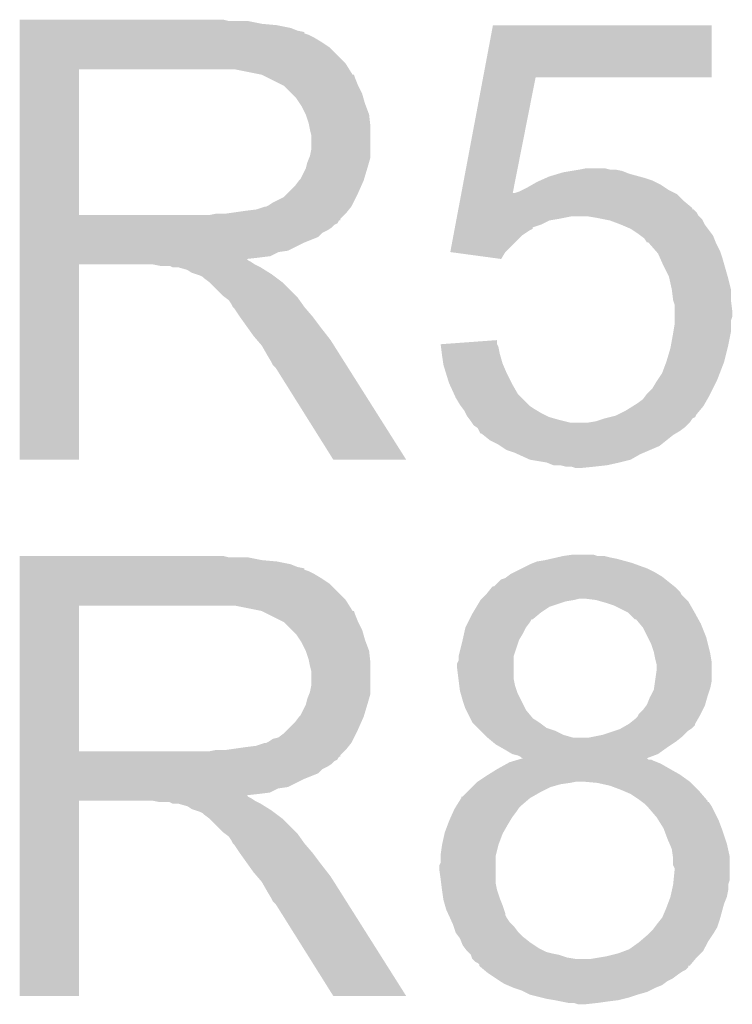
# Model space of a CAD drawing. Extents: x -0.05 to 0.95, y -0.15 to 0.98.
# Tile 16 of 30: x 0.399 to 0.4508, y 0.5534 to 0.625. Entities that reach past the tile are written whole.
import ezdxf

# ---------------------------------------------------------------- set-up
doc = ezdxf.new("R2010")
doc.units = 0
doc.layers.add('GESTURE_CLICK_V102_GTO', color=14, linetype='CONTINUOUS')

msp = doc.modelspace()

# ---------------------------------------------------------------- linework, layer by layer
at = {"layer": 'GESTURE_CLICK_V102_GTO'}
for points in [[(0.399001, 0.6249), (0.399001, 0.625), (0.4142, 0.6249), (0.4138, 0.625)], [(0.399001, 0.6247), (0.399001, 0.6249), (0.4166, 0.6247), (0.4156, 0.6249)], [(0.399001, 0.6246), (0.399001, 0.6247), (0.4177, 0.6246), (0.4166, 0.6247)], [(0.399001, 0.6244), (0.399001, 0.6246), (0.4187, 0.6244), (0.4177, 0.6246)], [(0.399001, 0.6242), (0.399001, 0.6244), (0.4192, 0.6242), (0.4187, 0.6244)], [(0.432686, 0.6208), (0.433401, 0.624599), (0.449299, 0.6208), (0.4493, 0.624599)], [(0.433401, 0.624599), (0.433401, 0.6246), (0.4493, 0.624599), (0.433401, 0.6246)], [(0.399001, 0.624099), (0.399001, 0.6242), (0.4197, 0.624099), (0.4192, 0.6242)], [(0.399001, 0.624), (0.399001, 0.624099), (0.419701, 0.624), (0.4197, 0.624099)], [(0.399001, 0.6239), (0.399001, 0.624), (0.42, 0.6239), (0.419701, 0.624)], [(0.399001, 0.6237), (0.399001, 0.6239), (0.4204, 0.6237), (0.42, 0.6239)], [(0.399001, 0.6234), (0.399001, 0.6237), (0.4209, 0.6234), (0.4204, 0.6237)], [(0.399001, 0.623), (0.399001, 0.6234), (0.4215, 0.623), (0.4209, 0.6234)], [(0.399001, 0.6218), (0.399001, 0.623), (0.4227, 0.6218), (0.4215, 0.623)], [(0.399001, 0.6214), (0.399001, 0.6218), (0.42295, 0.6214), (0.4227, 0.6218)], [(0.399, 0.610801), (0.399001, 0.621399), (0.4033, 0.610801), (0.4033, 0.621399)], [(0.399001, 0.621399), (0.399001, 0.6214), (0.4033, 0.621399), (0.4133, 0.6214)], [(0.4166, 0.621), (0.4146, 0.6214), (0.4232, 0.621), (0.42295, 0.6214)], [(0.416601, 0.620999), (0.4166, 0.621), (0.4233, 0.620999), (0.423213, 0.621)], [(0.4166, 0.621), (0.4166, 0.621), (0.423213, 0.621), (0.4232, 0.621)], [(0.4172, 0.6207), (0.416601, 0.620999), (0.4234, 0.6207), (0.4233, 0.620999)], [(0.431108, 0.6124), (0.432686, 0.620799), (0.434841, 0.6124), (0.4365, 0.620799)], [(0.432686, 0.620799), (0.432686, 0.6208), (0.4365, 0.620799), (0.449299, 0.6208)], [(0.4182, 0.6202), (0.4172, 0.6207), (0.4236, 0.6202), (0.4234, 0.6207)], [(0.4188, 0.6196), (0.4182, 0.6202), (0.4239, 0.6196), (0.4236, 0.6202)], [(0.4191, 0.6193), (0.4188, 0.6196), (0.423986, 0.6193), (0.4239, 0.6196)], [(0.419367, 0.6189), (0.4191, 0.6193), (0.4241, 0.6189), (0.423986, 0.6193)], [(0.4195, 0.6187), (0.419367, 0.6189), (0.424175, 0.6187), (0.4241, 0.6189)], [(0.4198, 0.6181), (0.4195, 0.6187), (0.4244, 0.6181), (0.424175, 0.6187)], [(0.42, 0.6175), (0.4198, 0.6181), (0.424467, 0.6175), (0.4244, 0.6181)], [(0.42006, 0.6172), (0.42, 0.6175), (0.4245, 0.6172), (0.424467, 0.6175)], [(0.4201, 0.617), (0.42006, 0.6172), (0.4245, 0.617), (0.4245, 0.6172)], [(0.4202, 0.6166), (0.4201, 0.617), (0.4245, 0.6166), (0.4245, 0.617)], [(0.4202, 0.6156), (0.4202, 0.6166), (0.4245, 0.6156), (0.4245, 0.6166)], [(0.42006, 0.615), (0.4201, 0.6151), (0.4245, 0.615), (0.4245, 0.6151)], [(0.4201, 0.6151), (0.4202, 0.6156), (0.4245, 0.6151), (0.4245, 0.6156)], [(0.419825, 0.6143), (0.4199, 0.6146), (0.4243, 0.6143), (0.424386, 0.6146)], [(0.4199, 0.6146), (0.42006, 0.615), (0.424386, 0.6146), (0.4245, 0.615)], [(0.4194, 0.6134), (0.4198, 0.6142), (0.42403, 0.6134), (0.42427, 0.6142)], [(0.4198, 0.6142), (0.419825, 0.6143), (0.42427, 0.6142), (0.4243, 0.6143)], [(0.4375, 0.6136), (0.438166, 0.6138), (0.444033, 0.6136), (0.4433, 0.6138)], [(0.438166, 0.6138), (0.4385, 0.6139), (0.4433, 0.6138), (0.44305, 0.6139)], [(0.4385, 0.6139), (0.439099, 0.614), (0.44305, 0.6139), (0.4428, 0.614)], [(0.439099, 0.614), (0.4397, 0.6141), (0.4428, 0.614), (0.4423, 0.6141)], [(0.4397, 0.6141), (0.4402, 0.6142), (0.4419, 0.6141), (0.4415, 0.6142)], [(0.4185, 0.6124), (0.419, 0.6129), (0.4236, 0.6124), (0.423822, 0.6129)], [(0.419, 0.6129), (0.4193, 0.6133), (0.423822, 0.6129), (0.424, 0.6133)], [(0.4193, 0.6133), (0.4194, 0.6134), (0.424, 0.6133), (0.42403, 0.6134)], [(0.4359, 0.6128), (0.43625, 0.613), (0.4459, 0.6128), (0.4456, 0.613)], [(0.43625, 0.613), (0.4366, 0.6132), (0.4456, 0.613), (0.4452, 0.6132)], [(0.4366, 0.6132), (0.436825, 0.6133), (0.4452, 0.6132), (0.445, 0.6133)], [(0.436825, 0.6133), (0.437275, 0.6135), (0.445, 0.6133), (0.4444, 0.6135)], [(0.437275, 0.6135), (0.4375, 0.6136), (0.4444, 0.6135), (0.444033, 0.6136)], [(0.4182, 0.6121), (0.4185, 0.6124), (0.42345, 0.6121), (0.4236, 0.6124)], [(0.430995, 0.6118), (0.431071, 0.612202), (0.4473, 0.6118), (0.446898, 0.612202)], [(0.431071, 0.612202), (0.431108, 0.6124), (0.434802, 0.612202), (0.435, 0.6124)], [(0.434802, 0.612202), (0.434821, 0.6123), (0.446898, 0.612202), (0.4468, 0.6123)], [(0.434821, 0.6123), (0.434841, 0.6124), (0.4468, 0.6123), (0.4466, 0.6124)], [(0.435, 0.6124), (0.4353, 0.6125), (0.4466, 0.6124), (0.4464, 0.6125)], [(0.4353, 0.6125), (0.4355, 0.6126), (0.4464, 0.6125), (0.4462, 0.6126)], [(0.4355, 0.6126), (0.4359, 0.6128), (0.4462, 0.6126), (0.4459, 0.6128)], [(0.4169, 0.6114), (0.4171, 0.6115), (0.4231, 0.6114), (0.42315, 0.6115)], [(0.4171, 0.6115), (0.4174, 0.6117), (0.42315, 0.6115), (0.42325, 0.6117)], [(0.4174, 0.6117), (0.4182, 0.6121), (0.42325, 0.6117), (0.42345, 0.6121)], [(0.430901, 0.6113), (0.430995, 0.6118), (0.4479, 0.6113), (0.4473, 0.6118)], [(0.399, 0.6108), (0.399, 0.610801), (0.4128, 0.6108), (0.4033, 0.610801)], [(0.399, 0.6105), (0.399, 0.6108), (0.4223, 0.6105), (0.4226, 0.6108)], [(0.4128, 0.6108), (0.4133, 0.6109), (0.4226, 0.6108), (0.4227, 0.6109)], [(0.414, 0.6109), (0.4154, 0.6111), (0.4227, 0.6109), (0.42286, 0.6111)], [(0.4154, 0.6111), (0.4162, 0.6112), (0.42286, 0.6111), (0.42294, 0.6112)], [(0.4162, 0.6112), (0.4168, 0.6114), (0.42294, 0.6112), (0.4231, 0.6114)], [(0.430789, 0.6107), (0.430807, 0.6108), (0.4484, 0.6107), (0.4483, 0.6108)], [(0.430807, 0.6108), (0.430845, 0.611), (0.4483, 0.6108), (0.4482, 0.611)], [(0.430845, 0.611), (0.430882, 0.6112), (0.4482, 0.611), (0.448, 0.6112)], [(0.430882, 0.6112), (0.430883, 0.6112), (0.448, 0.6112), (0.447901, 0.6112)], [(0.430883, 0.6112), (0.430901, 0.6113), (0.447901, 0.6112), (0.4479, 0.6113)], [(0.399, 0.6104), (0.399, 0.6105), (0.422299, 0.6104), (0.4223, 0.6105)], [(0.399, 0.610399), (0.399, 0.6104), (0.4222, 0.610399), (0.422299, 0.6104)], [(0.399, 0.6102), (0.399, 0.610399), (0.4221, 0.6102), (0.4222, 0.610399)], [(0.399, 0.6101), (0.399, 0.6102), (0.4219, 0.6101), (0.4221, 0.6102)], [(0.399, 0.6099), (0.399, 0.6101), (0.4217, 0.6099), (0.4219, 0.6101)], [(0.430638, 0.609899), (0.430676, 0.6101), (0.4363, 0.609899), (0.4369, 0.6101)], [(0.430676, 0.6101), (0.430732, 0.6104), (0.4369, 0.6101), (0.4375, 0.6104)], [(0.430732, 0.6104), (0.430751, 0.6105), (0.4375, 0.6104), (0.4381, 0.6105)], [(0.430751, 0.6105), (0.430789, 0.6107), (0.4381, 0.6105), (0.4391, 0.6107)], [(0.4409, 0.6106), (0.4403, 0.6107), (0.4485, 0.6106), (0.4484, 0.6107)], [(0.441401, 0.6105), (0.4409, 0.6106), (0.4486, 0.6105), (0.4485, 0.6106)], [(0.4419, 0.6104), (0.441401, 0.6105), (0.44865, 0.6104), (0.4486, 0.6105)], [(0.4427, 0.6101), (0.4419, 0.6104), (0.4488, 0.6101), (0.44865, 0.6104)], [(0.4434, 0.6098), (0.4427, 0.6101), (0.449025, 0.6098), (0.4488, 0.6101)], [(0.399, 0.6097), (0.399, 0.6099), (0.4214, 0.6097), (0.4217, 0.6099)], [(0.399, 0.6095), (0.399, 0.6097), (0.421, 0.6095), (0.4214, 0.6097)], [(0.399, 0.6092), (0.399, 0.6095), (0.4207, 0.6092), (0.421, 0.6095)], [(0.430525, 0.6093), (0.430601, 0.6097), (0.4355, 0.6093), (0.4361, 0.6097)], [(0.430601, 0.6097), (0.430619, 0.6098), (0.4361, 0.6097), (0.436299, 0.6098)], [(0.430619, 0.6098), (0.430638, 0.609899), (0.436299, 0.6098), (0.4363, 0.609899)], [(0.444, 0.6094), (0.4434, 0.6098), (0.449325, 0.6094), (0.449025, 0.6098)], [(0.444133, 0.6093), (0.444, 0.6094), (0.4494, 0.6093), (0.449325, 0.6094)], [(0.399, 0.6088), (0.399, 0.6092), (0.4197, 0.6088), (0.4207, 0.6092)], [(0.399, 0.6082), (0.399, 0.6088), (0.4185, 0.6082), (0.4197, 0.6088)], [(0.4303, 0.608101), (0.430525, 0.6093), (0.434301, 0.608101), (0.4355, 0.6093)], [(0.4444, 0.6091), (0.444133, 0.6093), (0.44948, 0.6091), (0.4494, 0.6093)], [(0.4446, 0.6088), (0.4444, 0.6091), (0.4496, 0.6088), (0.44948, 0.6091)], [(0.445225, 0.6082), (0.4447, 0.6088), (0.4499, 0.6082), (0.4496, 0.6088)], [(0.399, 0.6081), (0.399, 0.6082), (0.4178, 0.6081), (0.4185, 0.6082)], [(0.399, 0.6078), (0.399, 0.6081), (0.4172, 0.6078), (0.4178, 0.6081)], [(0.430307, 0.6081), (0.4303, 0.608101), (0.4343, 0.6081), (0.434301, 0.608101)], [(0.433999, 0.6076), (0.430307, 0.6081), (0.433999, 0.6076), (0.4343, 0.6081)], [(0.4454, 0.608), (0.445225, 0.6082), (0.449967, 0.608), (0.4499, 0.6082)], [(0.445578, 0.6076), (0.4454, 0.608), (0.4501, 0.6076), (0.449967, 0.608)], [(0.399, 0.6077), (0.399, 0.6078), (0.4164, 0.6077), (0.4172, 0.6078)], [(0.399, 0.607599), (0.399, 0.6077), (0.415501, 0.607599), (0.4164, 0.6077)], [(0.399, 0.6075), (0.399, 0.607599), (0.4156, 0.6075), (0.415501, 0.607599)], [(0.399, 0.6074), (0.399, 0.6075), (0.4158, 0.6074), (0.4156, 0.6075)], [(0.399, 0.6072), (0.399, 0.6074), (0.4161, 0.6072), (0.4158, 0.6074)], [(0.399, 0.607199), (0.399, 0.6072), (0.4033, 0.607199), (0.4087, 0.6072)], [(0.399, 0.593001), (0.399, 0.607199), (0.403299, 0.593001), (0.4033, 0.607199)], [(0.4092, 0.6071), (0.4087, 0.6072), (0.4163, 0.6071), (0.4161, 0.6072)], [(0.4458, 0.6071), (0.445578, 0.6076), (0.450243, 0.6071), (0.4501, 0.6076)], [(0.4101, 0.607), (0.4099, 0.6071), (0.4165, 0.607), (0.4163, 0.6071)], [(0.4112, 0.6068), (0.4105, 0.607), (0.41682, 0.6068), (0.4165, 0.607)], [(0.4115, 0.6066), (0.4112, 0.6068), (0.41714, 0.6066), (0.41682, 0.6068)], [(0.4118, 0.6065), (0.4115, 0.6066), (0.4173, 0.6065), (0.41714, 0.6066)], [(0.4121, 0.6064), (0.4118, 0.6065), (0.417433, 0.6064), (0.4173, 0.6065)], [(0.4462, 0.6063), (0.4458, 0.6071), (0.450471, 0.6063), (0.450243, 0.6071)], [(0.4123, 0.6063), (0.4121, 0.6064), (0.417567, 0.6063), (0.417433, 0.6064)], [(0.4124, 0.6062), (0.4123, 0.6063), (0.4177, 0.6062), (0.417567, 0.6063)], [(0.4128, 0.6059), (0.4124, 0.6062), (0.4181, 0.6059), (0.4177, 0.6062)], [(0.4138, 0.6049), (0.4128, 0.6059), (0.4191, 0.6049), (0.4181, 0.6059)], [(0.446222, 0.6062), (0.4462, 0.6063), (0.4505, 0.6062), (0.450471, 0.6063)], [(0.4464, 0.6054), (0.446222, 0.6062), (0.4507, 0.6054), (0.4505, 0.6062)], [(0.4465, 0.6046), (0.4464, 0.6054), (0.4507, 0.6046), (0.4507, 0.6054)], [(0.413934, 0.6048), (0.4138, 0.6049), (0.4192, 0.6048), (0.4191, 0.6049)], [(0.4142, 0.6046), (0.413934, 0.6048), (0.419343, 0.6046), (0.4192, 0.6048)], [(0.4144, 0.6043), (0.4142, 0.6046), (0.419557, 0.6043), (0.419343, 0.6046)], [(0.4466, 0.6043), (0.4465, 0.6046), (0.450738, 0.6043), (0.4507, 0.6046)], [(0.4145, 0.6041), (0.4144, 0.6043), (0.4197, 0.6041), (0.419557, 0.6043)], [(0.4146, 0.604), (0.4145, 0.6041), (0.419786, 0.604), (0.4197, 0.6041)], [(0.415, 0.6034), (0.4146, 0.604), (0.4203, 0.6034), (0.419786, 0.604)], [(0.4466, 0.6038), (0.4466, 0.6043), (0.4508, 0.6038), (0.450738, 0.6043)], [(0.4466, 0.6034), (0.4466, 0.6038), (0.4508, 0.6034), (0.4508, 0.6038)], [(0.415571, 0.6026), (0.415, 0.6034), (0.4209, 0.6026), (0.4203, 0.6034)], [(0.4466, 0.6031), (0.4466, 0.6034), (0.4507, 0.6031), (0.4508, 0.6034)], [(0.4466, 0.6028), (0.4466, 0.6031), (0.4507, 0.6028), (0.4507, 0.6031)], [(0.416, 0.602), (0.415571, 0.6026), (0.421367, 0.602), (0.4209, 0.6026)], [(0.446336, 0.6013), (0.4465, 0.6022), (0.4505, 0.6013), (0.45068, 0.6022)], [(0.4465, 0.6022), (0.446517, 0.6023), (0.45068, 0.6022), (0.4507, 0.6023)], [(0.446517, 0.6023), (0.4466, 0.6028), (0.4507, 0.6023), (0.4507, 0.6028)], [(0.416257, 0.6017), (0.416, 0.602), (0.4216, 0.6017), (0.421367, 0.602)], [(0.4166, 0.6013), (0.416257, 0.6017), (0.421853, 0.6013), (0.4216, 0.6017)], [(0.429601, 0.6014), (0.4337, 0.601699), (0.4337, 0.6014), (0.4337, 0.601699)], [(0.417, 0.6006), (0.4166, 0.6013), (0.422295, 0.6006), (0.421853, 0.6013)], [(0.429626, 0.6012), (0.429601, 0.6014), (0.4338, 0.6012), (0.4337, 0.6014)], [(0.429688, 0.6007), (0.429626, 0.6012), (0.4339, 0.6007), (0.4338, 0.6012)], [(0.446, 0.6001), (0.4463, 0.6011), (0.4502, 0.6001), (0.45045, 0.6011)], [(0.4463, 0.6011), (0.446336, 0.6013), (0.45045, 0.6011), (0.4505, 0.6013)], [(0.4173, 0.6001), (0.417, 0.6006), (0.422611, 0.6001), (0.422295, 0.6006)], [(0.4174, 0.5999), (0.4173, 0.6001), (0.422738, 0.5999), (0.422611, 0.6001)], [(0.4297, 0.6006), (0.429688, 0.6007), (0.433929, 0.6006), (0.4339, 0.6007)], [(0.429786, 0.6), (0.4297, 0.6006), (0.4341, 0.6), (0.433929, 0.6006)], [(0.4457, 0.5993), (0.446, 0.6001), (0.449892, 0.5993), (0.4502, 0.6001)], [(0.4176, 0.5997), (0.4174, 0.5999), (0.422864, 0.5997), (0.422738, 0.5999)], [(0.4218, 0.593), (0.4176, 0.5997), (0.427098, 0.593), (0.422864, 0.5997)], [(0.4298, 0.5999), (0.429786, 0.6), (0.434143, 0.5999), (0.4341, 0.6)], [(0.429985, 0.5993), (0.4298, 0.5999), (0.4344, 0.5993), (0.434143, 0.5999)], [(0.4302, 0.5986), (0.429985, 0.5993), (0.43475, 0.5986), (0.4344, 0.5993)], [(0.445366, 0.5988), (0.4457, 0.5993), (0.4497, 0.5988), (0.449892, 0.5993)], [(0.430245, 0.5985), (0.4302, 0.5986), (0.4348, 0.5985), (0.43475, 0.5986)], [(0.445, 0.5982), (0.4453, 0.5987), (0.4494, 0.5982), (0.44965, 0.5987)], [(0.4453, 0.5987), (0.445366, 0.5988), (0.44965, 0.5987), (0.4497, 0.5988)], [(0.430564, 0.5978), (0.430245, 0.5985), (0.4352, 0.5978), (0.4348, 0.5985)], [(0.4446, 0.5978), (0.445, 0.5982), (0.4492, 0.5978), (0.4494, 0.5982)], [(0.4307, 0.5975), (0.430564, 0.5978), (0.4355, 0.5975), (0.4352, 0.5978)], [(0.431, 0.597), (0.4307, 0.5975), (0.436, 0.597), (0.4355, 0.5975)], [(0.4439, 0.5971), (0.4443, 0.5974), (0.448814, 0.5971), (0.448986, 0.5974)], [(0.4443, 0.5974), (0.44445, 0.5976), (0.448986, 0.5974), (0.4491, 0.5976)], [(0.44445, 0.5976), (0.4446, 0.5978), (0.4491, 0.5976), (0.4492, 0.5978)], [(0.431075, 0.5969), (0.431, 0.597), (0.4361, 0.5969), (0.436, 0.597)], [(0.431225, 0.5967), (0.431075, 0.5969), (0.4364, 0.5967), (0.4361, 0.5969)], [(0.4313, 0.5966), (0.431225, 0.5967), (0.436567, 0.5966), (0.4364, 0.5967)], [(0.4314, 0.5964), (0.4313, 0.5966), (0.4369, 0.5964), (0.436567, 0.5966)], [(0.4425, 0.5963), (0.4431, 0.5966), (0.4482, 0.5963), (0.44845, 0.5966)], [(0.4431, 0.5966), (0.44358, 0.5969), (0.44845, 0.5966), (0.4487, 0.5969)], [(0.44358, 0.5969), (0.4439, 0.5971), (0.4487, 0.5969), (0.448814, 0.5971)], [(0.4315, 0.5962), (0.4314, 0.5964), (0.4373, 0.5962), (0.4369, 0.5964)], [(0.431575, 0.5961), (0.4315, 0.5962), (0.4375, 0.5961), (0.4373, 0.5962)], [(0.431725, 0.5959), (0.431575, 0.5961), (0.4382, 0.5959), (0.4375, 0.5961)], [(0.4318, 0.5958), (0.431725, 0.5959), (0.4386, 0.5958), (0.4382, 0.5959)], [(0.431867, 0.5957), (0.4318, 0.5958), (0.439, 0.5957), (0.4386, 0.5958)], [(0.4403, 0.5957), (0.4409, 0.5958), (0.4477, 0.5957), (0.447767, 0.5958)], [(0.4409, 0.5958), (0.4415, 0.596), (0.447767, 0.5958), (0.4479, 0.596)], [(0.4415, 0.596), (0.4419, 0.5961), (0.4479, 0.596), (0.4481, 0.5961)], [(0.4419, 0.5961), (0.4423, 0.5962), (0.4481, 0.5961), (0.44815, 0.5962)], [(0.4423, 0.5962), (0.4425, 0.5963), (0.44815, 0.5962), (0.4482, 0.5963)], [(0.432, 0.5955), (0.431867, 0.5957), (0.4475, 0.5955), (0.4477, 0.5957)], [(0.43215, 0.5954), (0.432, 0.5955), (0.4474, 0.5954), (0.4475, 0.5955)], [(0.4323, 0.5953), (0.43215, 0.5954), (0.447267, 0.5953), (0.4474, 0.5954)], [(0.4324, 0.5951), (0.4323, 0.5953), (0.447, 0.5951), (0.447267, 0.5953)], [(0.4325, 0.594901), (0.4324, 0.5951), (0.446668, 0.594901), (0.447, 0.5951)], [(0.4326, 0.5949), (0.4325, 0.594901), (0.446667, 0.5949), (0.446668, 0.594901)], [(0.4327, 0.5948), (0.4326, 0.5949), (0.4465, 0.5948), (0.446667, 0.5949)], [(0.4332, 0.5944), (0.4327, 0.5948), (0.446, 0.5944), (0.4465, 0.5948)], [(0.4338, 0.5941), (0.4332, 0.5944), (0.445625, 0.5941), (0.446, 0.5944)], [(0.43395, 0.594), (0.4338, 0.5941), (0.4455, 0.594), (0.445625, 0.5941)], [(0.4344, 0.5937), (0.43395, 0.594), (0.4448, 0.5937), (0.4455, 0.594)], [(0.435, 0.5935), (0.4344, 0.5937), (0.444333, 0.5935), (0.4448, 0.5937)], [(0.403299, 0.593), (0.399, 0.593001), (0.403299, 0.593), (0.403299, 0.593001)], [(0.427098, 0.593), (0.427098, 0.593), (0.427098, 0.593), (0.4218, 0.593)], [(0.43522, 0.5934), (0.435, 0.5935), (0.4441, 0.5934), (0.444333, 0.5935)], [(0.4361, 0.593), (0.43522, 0.5934), (0.4434, 0.593), (0.4441, 0.5934)], [(0.4373, 0.5928), (0.436101, 0.593), (0.4426, 0.5928), (0.4434, 0.593)], [(0.4378, 0.5926), (0.4373, 0.5928), (0.4417, 0.5926), (0.4426, 0.5928)], [(0.4387, 0.5925), (0.4383, 0.5926), (0.4408, 0.5925), (0.4417, 0.5926)], [(0.4394, 0.5924), (0.4391, 0.5925), (0.439801, 0.5924), (0.4408, 0.5925)], [(0.4398, 0.5924), (0.4394, 0.5924), (0.4398, 0.5924), (0.439801, 0.5924)], [(0.399001, 0.5859), (0.399001, 0.586), (0.4142, 0.5859), (0.4138, 0.586)], [(0.399001, 0.5857), (0.399001, 0.5859), (0.4166, 0.5857), (0.4156, 0.5859)], [(0.399001, 0.5856), (0.399001, 0.5857), (0.4177, 0.5856), (0.4166, 0.5857)], [(0.4366, 0.5856), (0.4372, 0.5857), (0.443133, 0.5856), (0.442767, 0.5857)], [(0.4372, 0.5857), (0.437633, 0.5858), (0.442767, 0.5857), (0.4424, 0.5858)], [(0.437633, 0.5858), (0.438067, 0.5859), (0.4424, 0.5858), (0.4419, 0.5859)], [(0.438067, 0.5859), (0.4385, 0.586), (0.4419, 0.5859), (0.4415, 0.586)], [(0.4385, 0.586), (0.4392, 0.5861), (0.441, 0.586), (0.4407, 0.5861)], [(0.399001, 0.5854), (0.399001, 0.5856), (0.4187, 0.5854), (0.4177, 0.5856)], [(0.399001, 0.5852), (0.399001, 0.5854), (0.4192, 0.5852), (0.4187, 0.5854)], [(0.399001, 0.585099), (0.399001, 0.5852), (0.4197, 0.585099), (0.4192, 0.5852)], [(0.399001, 0.585), (0.399001, 0.585099), (0.419701, 0.585), (0.4197, 0.585099)], [(0.399001, 0.5849), (0.399001, 0.585), (0.42, 0.5849), (0.419701, 0.585)], [(0.4349, 0.5848), (0.4355, 0.5851), (0.4452, 0.5848), (0.4446, 0.5851)], [(0.4355, 0.5851), (0.4361, 0.5854), (0.4446, 0.5851), (0.443775, 0.5854)], [(0.4361, 0.5854), (0.43635, 0.5855), (0.443775, 0.5854), (0.4435, 0.5855)], [(0.43635, 0.5855), (0.4366, 0.5856), (0.4435, 0.5855), (0.443133, 0.5856)], [(0.399001, 0.5847), (0.399001, 0.5849), (0.4204, 0.5847), (0.42, 0.5849)], [(0.399001, 0.5844), (0.399001, 0.5847), (0.4209, 0.5844), (0.4204, 0.5847)], [(0.399001, 0.584), (0.399001, 0.5844), (0.4215, 0.584), (0.4209, 0.5844)], [(0.4335, 0.5838), (0.434, 0.5843), (0.446575, 0.5838), (0.44595, 0.5843)], [(0.434, 0.5843), (0.4343, 0.5844), (0.44595, 0.5843), (0.445825, 0.5844)], [(0.4343, 0.5844), (0.434433, 0.5845), (0.445825, 0.5844), (0.4457, 0.5845)], [(0.434433, 0.5845), (0.4347, 0.5847), (0.4457, 0.5845), (0.445367, 0.5847)], [(0.4347, 0.5847), (0.4349, 0.5848), (0.445367, 0.5847), (0.4452, 0.5848)], [(0.399001, 0.5828), (0.399001, 0.584), (0.4227, 0.5828), (0.4215, 0.584)], [(0.43306, 0.5834), (0.4333, 0.5837), (0.447, 0.5834), (0.4467, 0.5837)], [(0.4333, 0.5837), (0.4334, 0.5838), (0.4467, 0.5837), (0.446575, 0.5838)], [(0.4325, 0.5828), (0.4326, 0.5829), (0.4393, 0.5828), (0.4397, 0.5829)], [(0.4326, 0.5829), (0.4329, 0.5832), (0.4474, 0.5829), (0.4471, 0.5832)], [(0.4329, 0.5832), (0.43306, 0.5834), (0.4471, 0.5832), (0.447, 0.5834)], [(0.4409, 0.5828), (0.4401, 0.5829), (0.4475, 0.5828), (0.4474, 0.5829)], [(0.399, 0.571801), (0.399001, 0.582399), (0.4033, 0.571801), (0.4033, 0.582399)], [(0.399001, 0.5824), (0.399001, 0.5828), (0.42295, 0.5824), (0.4227, 0.5828)], [(0.399001, 0.582399), (0.399001, 0.5824), (0.4033, 0.582399), (0.4133, 0.5824)], [(0.4166, 0.582), (0.4146, 0.5824), (0.4232, 0.582), (0.42295, 0.5824)], [(0.43196, 0.5819), (0.4322, 0.5823), (0.4369, 0.5819), (0.4375, 0.5823)], [(0.4322, 0.5823), (0.43244, 0.5827), (0.4375, 0.5823), (0.4387, 0.5827)], [(0.43244, 0.5827), (0.4325, 0.5828), (0.4387, 0.5827), (0.4393, 0.5828)], [(0.44125, 0.5827), (0.4409, 0.5828), (0.4476, 0.5827), (0.4475, 0.5828)], [(0.4416, 0.5826), (0.44125, 0.5827), (0.447657, 0.5826), (0.4476, 0.5827)], [(0.4422, 0.5824), (0.4416, 0.5826), (0.447771, 0.5824), (0.447657, 0.5826)], [(0.443, 0.582), (0.4422, 0.5824), (0.448, 0.582), (0.447771, 0.5824)], [(0.416601, 0.581999), (0.4166, 0.582), (0.4233, 0.581999), (0.423213, 0.582)], [(0.4166, 0.582), (0.4166, 0.582), (0.423213, 0.582), (0.4232, 0.582)], [(0.4172, 0.5817), (0.416601, 0.581999), (0.4234, 0.5817), (0.4233, 0.581999)], [(0.4182, 0.5812), (0.4172, 0.5817), (0.4236, 0.5812), (0.4234, 0.5817)], [(0.4316, 0.5812), (0.4317, 0.5814), (0.4361, 0.5812), (0.436201, 0.5814)], [(0.4317, 0.5814), (0.4319, 0.5818), (0.4363, 0.5814), (0.43678, 0.5818)], [(0.4317, 0.5814), (0.4317, 0.5814), (0.436201, 0.5814), (0.4363, 0.5814)], [(0.4319, 0.5818), (0.43196, 0.5819), (0.43678, 0.5818), (0.4369, 0.5819)], [(0.4432, 0.5819), (0.443, 0.582), (0.448056, 0.5819), (0.448, 0.582)], [(0.4437, 0.5814), (0.4432, 0.5819), (0.448333, 0.5814), (0.448056, 0.5819)], [(0.44405, 0.5811), (0.4438, 0.5814), (0.4485, 0.5811), (0.448333, 0.5814)], [(0.4188, 0.5806), (0.4182, 0.5812), (0.4239, 0.5806), (0.4236, 0.5812)], [(0.431311, 0.5804), (0.4314, 0.5808), (0.4356, 0.5804), (0.4358, 0.5808)], [(0.4314, 0.5808), (0.4316, 0.5812), (0.4358, 0.5808), (0.4361, 0.5812)], [(0.4443, 0.5808), (0.44405, 0.5811), (0.44862, 0.5808), (0.4485, 0.5811)], [(0.44465, 0.5801), (0.4443, 0.5808), (0.4489, 0.5801), (0.44862, 0.5808)], [(0.4191, 0.5803), (0.4188, 0.5806), (0.423986, 0.5803), (0.4239, 0.5806)], [(0.419367, 0.5799), (0.4191, 0.5803), (0.4241, 0.5799), (0.423986, 0.5803)], [(0.4312, 0.5799), (0.431311, 0.5804), (0.4353, 0.5799), (0.4356, 0.5804)], [(0.4449, 0.5796), (0.44465, 0.5801), (0.449025, 0.5796), (0.4489, 0.5801)], [(0.4195, 0.5797), (0.419367, 0.5799), (0.424175, 0.5797), (0.4241, 0.5799)], [(0.4198, 0.5791), (0.4195, 0.5797), (0.4244, 0.5791), (0.424175, 0.5797)], [(0.4309, 0.5787), (0.4312, 0.5799), (0.4349, 0.5787), (0.4353, 0.5799)], [(0.4451, 0.579), (0.4449, 0.5796), (0.449175, 0.579), (0.449025, 0.5796)], [(0.42, 0.5785), (0.4198, 0.5791), (0.424467, 0.5785), (0.4244, 0.5791)], [(0.4309, 0.5784), (0.4309, 0.5787), (0.4349, 0.5784), (0.4349, 0.5787)], [(0.44512, 0.5789), (0.4451, 0.579), (0.4492, 0.5789), (0.449175, 0.579)], [(0.4452, 0.5785), (0.44512, 0.5789), (0.449267, 0.5785), (0.4492, 0.5789)], [(0.42006, 0.5782), (0.42, 0.5785), (0.4245, 0.5782), (0.424467, 0.5785)], [(0.4201, 0.578), (0.42006, 0.5782), (0.4245, 0.578), (0.4245, 0.5782)], [(0.4202, 0.5776), (0.4201, 0.578), (0.4245, 0.5776), (0.4245, 0.578)], [(0.4308, 0.5782), (0.4309, 0.5784), (0.4349, 0.5782), (0.4349, 0.5784)], [(0.4308, 0.5778), (0.4308, 0.5782), (0.4349, 0.5778), (0.4349, 0.5782)], [(0.44525, 0.5783), (0.4452, 0.5785), (0.4493, 0.5783), (0.449267, 0.5785)], [(0.4453, 0.5781), (0.44525, 0.5783), (0.4493, 0.5781), (0.4493, 0.5783)], [(0.4453, 0.5777), (0.4453, 0.5781), (0.4493, 0.5777), (0.4493, 0.5781)], [(0.4202, 0.5766), (0.4202, 0.5776), (0.4245, 0.5766), (0.4245, 0.5776)], [(0.430888, 0.5771), (0.4308, 0.5778), (0.4349, 0.5771), (0.4349, 0.5778)], [(0.43095, 0.5766), (0.430888, 0.5771), (0.435, 0.5766), (0.4349, 0.5771)], [(0.445186, 0.5769), (0.4453, 0.5777), (0.4493, 0.5769), (0.4493, 0.5777)], [(0.4201, 0.5761), (0.4202, 0.5766), (0.4245, 0.5761), (0.4245, 0.5766)], [(0.431, 0.5762), (0.43095, 0.5766), (0.435133, 0.5762), (0.435, 0.5766)], [(0.4451, 0.5763), (0.445114, 0.5764), (0.449167, 0.5763), (0.4492, 0.5764)], [(0.445114, 0.5764), (0.445186, 0.5769), (0.4492, 0.5764), (0.4493, 0.5769)], [(0.4199, 0.5756), (0.42006, 0.576), (0.424386, 0.5756), (0.4245, 0.576)], [(0.42006, 0.576), (0.4201, 0.5761), (0.4245, 0.576), (0.4245, 0.5761)], [(0.431057, 0.576), (0.431, 0.5762), (0.4352, 0.576), (0.435133, 0.5762)], [(0.4312, 0.5755), (0.431057, 0.576), (0.43545, 0.5755), (0.4352, 0.576)], [(0.4446, 0.5752), (0.4448, 0.5757), (0.448829, 0.5752), (0.448971, 0.5757)], [(0.4448, 0.5757), (0.44485, 0.5758), (0.448971, 0.5757), (0.449, 0.5758)], [(0.44485, 0.5758), (0.4451, 0.5763), (0.449, 0.5758), (0.449167, 0.5763)], [(0.4194, 0.5744), (0.4198, 0.5752), (0.42403, 0.5744), (0.42427, 0.5752)], [(0.4198, 0.5752), (0.419825, 0.5753), (0.42427, 0.5752), (0.4243, 0.5753)], [(0.419825, 0.5753), (0.4199, 0.5756), (0.4243, 0.5753), (0.424386, 0.5756)], [(0.4314, 0.5749), (0.4312, 0.5755), (0.43575, 0.5749), (0.43545, 0.5755)], [(0.4443, 0.5748), (0.444525, 0.5751), (0.44865, 0.5748), (0.4488, 0.5751)], [(0.444525, 0.5751), (0.4446, 0.5752), (0.4488, 0.5751), (0.448829, 0.5752)], [(0.419, 0.5739), (0.4193, 0.5743), (0.423822, 0.5739), (0.424, 0.5743)], [(0.4193, 0.5743), (0.4194, 0.5744), (0.424, 0.5743), (0.42403, 0.5744)], [(0.43145, 0.5748), (0.4314, 0.5749), (0.4358, 0.5748), (0.43575, 0.5749)], [(0.43175, 0.5742), (0.43145, 0.5748), (0.4363, 0.5742), (0.4358, 0.5748)], [(0.4438, 0.5742), (0.4439, 0.5743), (0.448329, 0.5742), (0.448386, 0.5743)], [(0.4439, 0.5743), (0.444, 0.5745), (0.448386, 0.5743), (0.4485, 0.5745)], [(0.444, 0.5745), (0.4443, 0.5748), (0.4485, 0.5745), (0.44865, 0.5748)], [(0.4185, 0.5734), (0.419, 0.5739), (0.4236, 0.5734), (0.423822, 0.5739)], [(0.4319, 0.5739), (0.43175, 0.5742), (0.43675, 0.5739), (0.4363, 0.5742)], [(0.432, 0.5738), (0.4319, 0.5739), (0.4369, 0.5738), (0.43675, 0.5739)], [(0.4323, 0.5735), (0.432, 0.5738), (0.4373, 0.5735), (0.4369, 0.5738)], [(0.442775, 0.5735), (0.443125, 0.5737), (0.4479, 0.5735), (0.4481, 0.5737)], [(0.443125, 0.5737), (0.4433, 0.5738), (0.4481, 0.5737), (0.4481, 0.5738)], [(0.4433, 0.5738), (0.4438, 0.5742), (0.4481, 0.5738), (0.448329, 0.5742)], [(0.4178, 0.5728), (0.4182, 0.5731), (0.4233, 0.5728), (0.42345, 0.5731)], [(0.4182, 0.5731), (0.4185, 0.5734), (0.42345, 0.5731), (0.4236, 0.5734)], [(0.4325, 0.5733), (0.4323, 0.5735), (0.4379, 0.5733), (0.4373, 0.5735)], [(0.4328, 0.573), (0.4325, 0.5733), (0.4385, 0.573), (0.4379, 0.5733)], [(0.433, 0.5728), (0.4328, 0.573), (0.4392, 0.5728), (0.4385, 0.573)], [(0.4404, 0.5728), (0.440899, 0.5729), (0.447075, 0.5728), (0.4472, 0.5729)], [(0.440899, 0.5729), (0.4414, 0.573), (0.4472, 0.5729), (0.4473, 0.573)], [(0.4414, 0.573), (0.4423, 0.5733), (0.4473, 0.573), (0.4476, 0.5733)], [(0.4423, 0.5733), (0.4426, 0.5734), (0.4476, 0.5733), (0.44775, 0.5734)], [(0.4426, 0.5734), (0.442775, 0.5735), (0.44775, 0.5734), (0.4479, 0.5735)], [(0.414, 0.5719), (0.4154, 0.5721), (0.4227, 0.5719), (0.42286, 0.5721)], [(0.4154, 0.5721), (0.4162, 0.5722), (0.42286, 0.5721), (0.42294, 0.5722)], [(0.4162, 0.5722), (0.4168, 0.5724), (0.42294, 0.5722), (0.4231, 0.5724)], [(0.4169, 0.5724), (0.4171, 0.5725), (0.4231, 0.5724), (0.42315, 0.5725)], [(0.4171, 0.5725), (0.4174, 0.5727), (0.42315, 0.5725), (0.42325, 0.5727)], [(0.4174, 0.5727), (0.4178, 0.5728), (0.42325, 0.5727), (0.4233, 0.5728)], [(0.43336, 0.5725), (0.433, 0.5728), (0.4467, 0.5725), (0.447075, 0.5728)], [(0.4336, 0.5723), (0.43336, 0.5725), (0.4464, 0.5723), (0.4467, 0.5725)], [(0.43395, 0.5721), (0.4336, 0.5723), (0.4461, 0.5721), (0.4464, 0.5723)], [(0.4343, 0.5719), (0.43395, 0.5721), (0.44582, 0.5719), (0.4461, 0.5721)], [(0.399, 0.5718), (0.399, 0.571801), (0.4128, 0.5718), (0.4033, 0.571801)], [(0.399, 0.5715), (0.399, 0.5718), (0.4223, 0.5715), (0.4226, 0.5718)], [(0.399, 0.5714), (0.399, 0.5715), (0.422299, 0.5714), (0.4223, 0.5715)], [(0.399, 0.571399), (0.399, 0.5714), (0.4222, 0.571399), (0.422299, 0.5714)], [(0.399, 0.5712), (0.399, 0.571399), (0.4221, 0.5712), (0.4222, 0.571399)], [(0.4128, 0.5718), (0.4133, 0.5719), (0.4226, 0.5718), (0.4227, 0.5719)], [(0.4348, 0.5716), (0.4343, 0.5719), (0.4454, 0.5716), (0.44582, 0.5719)], [(0.4352, 0.5715), (0.4348, 0.5716), (0.445135, 0.5715), (0.4454, 0.5716)], [(0.4354, 0.5714), (0.4352, 0.5715), (0.444869, 0.5714), (0.445135, 0.5715)], [(0.4355, 0.5713), (0.4354, 0.5714), (0.444604, 0.5713), (0.444869, 0.5714)], [(0.399, 0.5711), (0.399, 0.5712), (0.4219, 0.5711), (0.4221, 0.5712)], [(0.399, 0.5709), (0.399, 0.5711), (0.4217, 0.5709), (0.4219, 0.5711)], [(0.399, 0.5707), (0.399, 0.5709), (0.4214, 0.5707), (0.4217, 0.5709)], [(0.399, 0.5705), (0.399, 0.5707), (0.421, 0.5705), (0.4214, 0.5707)], [(0.4337, 0.5705), (0.43442, 0.5709), (0.4463, 0.5705), (0.4456, 0.5709)], [(0.43442, 0.5709), (0.4346, 0.571), (0.4456, 0.5709), (0.44535, 0.571)], [(0.4346, 0.571), (0.434931, 0.5711), (0.44535, 0.571), (0.4451, 0.5711)], [(0.434931, 0.5711), (0.435262, 0.5712), (0.4451, 0.5711), (0.4449, 0.5712)], [(0.435262, 0.5712), (0.435263, 0.5712), (0.4449, 0.5712), (0.4447, 0.5712)], [(0.435263, 0.5712), (0.435591, 0.571299), (0.4447, 0.5712), (0.444601, 0.571299)], [(0.435594, 0.5713), (0.4355, 0.5713), (0.444603, 0.5713), (0.444604, 0.5713)], [(0.435591, 0.571299), (0.435594, 0.5713), (0.444601, 0.571299), (0.444603, 0.5713)], [(0.399, 0.5702), (0.399, 0.5705), (0.4207, 0.5702), (0.421, 0.5705)], [(0.399, 0.5698), (0.399, 0.5702), (0.4197, 0.5698), (0.4207, 0.5702)], [(0.4323, 0.5696), (0.4329, 0.57), (0.4477, 0.5696), (0.44714, 0.57)], [(0.4329, 0.57), (0.43306, 0.5701), (0.44714, 0.57), (0.447, 0.5701)], [(0.43306, 0.5701), (0.4337, 0.5705), (0.447, 0.5701), (0.4463, 0.5705)], [(0.399, 0.5692), (0.399, 0.5698), (0.4185, 0.5692), (0.4197, 0.5698)], [(0.4319, 0.5692), (0.4321, 0.5694), (0.4376, 0.5692), (0.4383, 0.5694)], [(0.4321, 0.5694), (0.4322, 0.5695), (0.4383, 0.5694), (0.439, 0.5695)], [(0.4322, 0.5695), (0.4323, 0.5696), (0.439, 0.5695), (0.4395, 0.5696)], [(0.441, 0.5695), (0.439901, 0.5696), (0.4478, 0.5695), (0.4477, 0.5696)], [(0.4419, 0.5693), (0.441, 0.5695), (0.448, 0.5693), (0.4478, 0.5695)], [(0.4427, 0.569), (0.4419, 0.5693), (0.4483, 0.569), (0.448, 0.5693)], [(0.399, 0.5691), (0.399, 0.5692), (0.4178, 0.5691), (0.4185, 0.5692)], [(0.399, 0.5688), (0.399, 0.5691), (0.4172, 0.5688), (0.4178, 0.5691)], [(0.399, 0.5687), (0.399, 0.5688), (0.4164, 0.5687), (0.4172, 0.5688)], [(0.399, 0.568599), (0.399, 0.5687), (0.415501, 0.568599), (0.4164, 0.5687)], [(0.399, 0.5685), (0.399, 0.568599), (0.4156, 0.5685), (0.415501, 0.568599)], [(0.4312, 0.5685), (0.4315, 0.5688), (0.436275, 0.5685), (0.4368, 0.5688)], [(0.4315, 0.5688), (0.4319, 0.5692), (0.4368, 0.5688), (0.4376, 0.5692)], [(0.442933, 0.5689), (0.4427, 0.569), (0.4484, 0.5689), (0.4483, 0.569)], [(0.4434, 0.5687), (0.442933, 0.5689), (0.448572, 0.5687), (0.4484, 0.5689)], [(0.444, 0.5683), (0.4434, 0.5687), (0.448914, 0.5683), (0.448572, 0.5687)], [(0.399, 0.5684), (0.399, 0.5685), (0.4158, 0.5684), (0.4156, 0.5685)], [(0.399, 0.5682), (0.399, 0.5684), (0.4161, 0.5682), (0.4158, 0.5684)], [(0.399, 0.568199), (0.399, 0.5682), (0.4033, 0.568199), (0.4087, 0.5682)], [(0.399, 0.554001), (0.399, 0.568199), (0.403299, 0.554001), (0.4033, 0.568199)], [(0.4092, 0.5681), (0.4087, 0.5682), (0.4163, 0.5681), (0.4161, 0.5682)], [(0.4101, 0.568), (0.4099, 0.5681), (0.4165, 0.568), (0.4163, 0.5681)], [(0.4112, 0.5678), (0.4105, 0.568), (0.41682, 0.5678), (0.4165, 0.568)], [(0.4115, 0.5676), (0.4112, 0.5678), (0.41714, 0.5676), (0.41682, 0.5678)], [(0.430663, 0.5677), (0.430725, 0.5678), (0.4353, 0.5677), (0.4354, 0.5678)], [(0.430725, 0.5678), (0.4311, 0.5684), (0.4354, 0.5678), (0.4361, 0.5684)], [(0.4311, 0.5684), (0.431101, 0.5685), (0.4361, 0.5684), (0.436275, 0.5685)], [(0.444134, 0.5682), (0.444, 0.5683), (0.449, 0.5682), (0.448914, 0.5683)], [(0.444267, 0.5681), (0.444134, 0.5682), (0.449001, 0.5681), (0.449, 0.5682)], [(0.4444, 0.568), (0.444267, 0.5681), (0.449167, 0.568), (0.4491, 0.5681)], [(0.444267, 0.5681), (0.444267, 0.5681), (0.4491, 0.5681), (0.449001, 0.5681)], [(0.4446, 0.5678), (0.4444, 0.568), (0.4493, 0.5678), (0.449167, 0.568)], [(0.4447, 0.5677), (0.4446, 0.5678), (0.44935, 0.5677), (0.4493, 0.5678)], [(0.4118, 0.5675), (0.4115, 0.5676), (0.4173, 0.5675), (0.41714, 0.5676)], [(0.4121, 0.5674), (0.4118, 0.5675), (0.417433, 0.5674), (0.4173, 0.5675)], [(0.4123, 0.5673), (0.4121, 0.5674), (0.417567, 0.5673), (0.417433, 0.5674)], [(0.4124, 0.5672), (0.4123, 0.5673), (0.4177, 0.5672), (0.417567, 0.5673)], [(0.4128, 0.5669), (0.4124, 0.5672), (0.4181, 0.5669), (0.4177, 0.5672)], [(0.430333, 0.567), (0.430511, 0.5674), (0.4348, 0.567), (0.4351, 0.5674)], [(0.430511, 0.5674), (0.4306, 0.5676), (0.4351, 0.5674), (0.435233, 0.5676)], [(0.4306, 0.5676), (0.430663, 0.5677), (0.435233, 0.5676), (0.4353, 0.5677)], [(0.4453, 0.567), (0.4447, 0.5677), (0.4497, 0.567), (0.44935, 0.5677)], [(0.4138, 0.5659), (0.4128, 0.5669), (0.4191, 0.5659), (0.4181, 0.5669)], [(0.4299, 0.5659), (0.430125, 0.5665), (0.434157, 0.5659), (0.4345, 0.5665)], [(0.430125, 0.5665), (0.4302, 0.5667), (0.4345, 0.5665), (0.43462, 0.5667)], [(0.4302, 0.5667), (0.430333, 0.567), (0.43462, 0.5667), (0.4348, 0.567)], [(0.445425, 0.5668), (0.4453, 0.567), (0.4498, 0.5668), (0.4497, 0.567)], [(0.4458, 0.5662), (0.445425, 0.5668), (0.450025, 0.5662), (0.4498, 0.5668)], [(0.413934, 0.5658), (0.4138, 0.5659), (0.4192, 0.5658), (0.4191, 0.5659)], [(0.4142, 0.5656), (0.413934, 0.5658), (0.419343, 0.5656), (0.4192, 0.5658)], [(0.4297, 0.565), (0.429878, 0.5658), (0.4338, 0.565), (0.4341, 0.5658)], [(0.429878, 0.5658), (0.4299, 0.5659), (0.4341, 0.5658), (0.434157, 0.5659)], [(0.445875, 0.566), (0.4458, 0.5662), (0.4501, 0.566), (0.450025, 0.5662)], [(0.4461, 0.5654), (0.445875, 0.566), (0.4503, 0.5654), (0.4501, 0.566)], [(0.4144, 0.5653), (0.4142, 0.5656), (0.419557, 0.5653), (0.419343, 0.5656)], [(0.4145, 0.5651), (0.4144, 0.5653), (0.4197, 0.5651), (0.419557, 0.5653)], [(0.4146, 0.565), (0.4145, 0.5651), (0.419786, 0.565), (0.4197, 0.5651)], [(0.415, 0.5644), (0.4146, 0.565), (0.4203, 0.5644), (0.419786, 0.565)], [(0.4296, 0.5643), (0.4297, 0.565), (0.433625, 0.5643), (0.4338, 0.565)], [(0.446229, 0.5651), (0.4461, 0.5654), (0.4504, 0.5651), (0.4503, 0.5654)], [(0.4464, 0.5647), (0.446229, 0.5651), (0.450489, 0.5647), (0.4504, 0.5651)], [(0.415571, 0.5636), (0.415, 0.5644), (0.4209, 0.5636), (0.4203, 0.5644)], [(0.4296, 0.5642), (0.4296, 0.5643), (0.4336, 0.5642), (0.433625, 0.5643)], [(0.446472, 0.5642), (0.4464, 0.5647), (0.4506, 0.5642), (0.450489, 0.5647)], [(0.416, 0.563), (0.415571, 0.5636), (0.421367, 0.563), (0.4209, 0.5636)], [(0.4295, 0.5635), (0.4296, 0.5637), (0.4336, 0.5635), (0.4336, 0.5637)], [(0.4295, 0.5632), (0.4295, 0.5635), (0.4336, 0.5632), (0.4336, 0.5635)], [(0.4296, 0.5637), (0.4296, 0.5642), (0.4336, 0.5637), (0.4336, 0.5642)], [(0.4465, 0.564), (0.446472, 0.5642), (0.4506, 0.564), (0.4506, 0.5642)], [(0.4465, 0.5635), (0.4465, 0.564), (0.4506, 0.5635), (0.4506, 0.564)], [(0.4466, 0.5633), (0.4465, 0.5635), (0.4506, 0.5633), (0.4506, 0.5635)], [(0.416257, 0.5627), (0.416, 0.563), (0.4216, 0.5627), (0.421367, 0.563)], [(0.4296, 0.5625), (0.4295, 0.5632), (0.4336, 0.5625), (0.4336, 0.5632)], [(0.44653, 0.5624), (0.4466, 0.5631), (0.4506, 0.5624), (0.4506, 0.5631)], [(0.4466, 0.5631), (0.4466, 0.5633), (0.4506, 0.5631), (0.4506, 0.5633)], [(0.4166, 0.5623), (0.416257, 0.5627), (0.421853, 0.5623), (0.4216, 0.5627)], [(0.417, 0.5616), (0.4166, 0.5623), (0.422295, 0.5616), (0.421853, 0.5623)], [(0.429638, 0.5622), (0.4296, 0.5625), (0.4336, 0.5622), (0.4336, 0.5625)], [(0.4297, 0.5617), (0.429638, 0.5622), (0.4337, 0.5617), (0.4336, 0.5622)], [(0.446411, 0.5617), (0.4465, 0.5621), (0.4505, 0.5617), (0.4505, 0.5621)], [(0.4465, 0.5621), (0.44653, 0.5624), (0.4505, 0.5621), (0.4506, 0.5624)], [(0.4173, 0.5611), (0.417, 0.5616), (0.422611, 0.5611), (0.422295, 0.5616)], [(0.429786, 0.5611), (0.4297, 0.5617), (0.4339, 0.5611), (0.4337, 0.5617)], [(0.4463, 0.5612), (0.446411, 0.5617), (0.4504, 0.5612), (0.4505, 0.5617)], [(0.4174, 0.5609), (0.4173, 0.5611), (0.422738, 0.5609), (0.422611, 0.5611)], [(0.4176, 0.5607), (0.4174, 0.5609), (0.422864, 0.5607), (0.422738, 0.5609)], [(0.4218, 0.554), (0.4176, 0.5607), (0.427098, 0.554), (0.422864, 0.5607)], [(0.4298, 0.561), (0.429786, 0.5611), (0.43394, 0.561), (0.4339, 0.5611)], [(0.429914, 0.5606), (0.4298, 0.561), (0.4341, 0.5606), (0.43394, 0.561)], [(0.446, 0.5604), (0.446112, 0.5607), (0.450118, 0.5604), (0.4502, 0.5607)], [(0.446112, 0.5607), (0.4463, 0.5612), (0.4502, 0.5607), (0.4504, 0.5612)], [(0.43, 0.5603), (0.429914, 0.5606), (0.4342, 0.5603), (0.4341, 0.5606)], [(0.430136, 0.56), (0.43, 0.5603), (0.4343, 0.56), (0.4342, 0.5603)], [(0.430182, 0.5599), (0.430136, 0.56), (0.4343, 0.5599), (0.4343, 0.56)], [(0.4457, 0.5597), (0.446, 0.5604), (0.449927, 0.5597), (0.450118, 0.5604)], [(0.430273, 0.5597), (0.430182, 0.5599), (0.4344, 0.5597), (0.4343, 0.5599)], [(0.430409, 0.5594), (0.430273, 0.5597), (0.4346, 0.5594), (0.4344, 0.5597)], [(0.4305, 0.5592), (0.430409, 0.5594), (0.4348, 0.5592), (0.4346, 0.5594)], [(0.430533, 0.5591), (0.4305, 0.5592), (0.4349, 0.5591), (0.4348, 0.5592)], [(0.44515, 0.559), (0.4453, 0.5592), (0.4497, 0.559), (0.449767, 0.5592)], [(0.4453, 0.5592), (0.44562, 0.5596), (0.449767, 0.5592), (0.4499, 0.5596)], [(0.44562, 0.5596), (0.4457, 0.5597), (0.4499, 0.5596), (0.449927, 0.5597)], [(0.430667, 0.5587), (0.430533, 0.5591), (0.4352, 0.5587), (0.4349, 0.5591)], [(0.4307, 0.5586), (0.430667, 0.5587), (0.4353, 0.5586), (0.4352, 0.5587)], [(0.430925, 0.5583), (0.4307, 0.5586), (0.4356, 0.5583), (0.4353, 0.5586)], [(0.444, 0.5579), (0.4447, 0.5585), (0.449, 0.5579), (0.4494, 0.5585)], [(0.4447, 0.5585), (0.445, 0.5588), (0.4494, 0.5585), (0.44958, 0.5588)], [(0.445, 0.5588), (0.44515, 0.559), (0.44958, 0.5588), (0.4497, 0.559)], [(0.431, 0.5582), (0.430925, 0.5583), (0.435725, 0.5582), (0.4356, 0.5583)], [(0.43112, 0.5579), (0.431, 0.5582), (0.4361, 0.5579), (0.435725, 0.5582)], [(0.4312, 0.5577), (0.43112, 0.5579), (0.4364, 0.5577), (0.4361, 0.5579)], [(0.4433, 0.5574), (0.444, 0.5579), (0.44875, 0.5574), (0.449, 0.5579)], [(0.43135, 0.5575), (0.4312, 0.5577), (0.4367, 0.5575), (0.4364, 0.5577)], [(0.4315, 0.5573), (0.43135, 0.5575), (0.4371, 0.5573), (0.4367, 0.5575)], [(0.4316, 0.5572), (0.4315, 0.5573), (0.4373, 0.5572), (0.4371, 0.5573)], [(0.4317, 0.5571), (0.4316, 0.5572), (0.4377, 0.5571), (0.4373, 0.5572)], [(0.4318, 0.557), (0.4317, 0.5571), (0.4382, 0.557), (0.4377, 0.5571)], [(0.4417, 0.5569), (0.4425, 0.5571), (0.4483, 0.5569), (0.4485, 0.5571)], [(0.4425, 0.5571), (0.443033, 0.5573), (0.4485, 0.5571), (0.4487, 0.5573)], [(0.443033, 0.5573), (0.4433, 0.5574), (0.4487, 0.5573), (0.44875, 0.5574)], [(0.431867, 0.5568), (0.4318, 0.557), (0.4388, 0.5568), (0.4382, 0.557)], [(0.4319, 0.5567), (0.431867, 0.5568), (0.439399, 0.5567), (0.4388, 0.5568)], [(0.4321, 0.5565), (0.4319, 0.5567), (0.44795, 0.5565), (0.448117, 0.5567)], [(0.4319, 0.5567), (0.4319, 0.5567), (0.4394, 0.5567), (0.439399, 0.5567)], [(0.4323, 0.5564), (0.4321, 0.5565), (0.447867, 0.5564), (0.44795, 0.5565)], [(0.4324, 0.5563), (0.4323, 0.5564), (0.447783, 0.5563), (0.447867, 0.5564)], [(0.4405, 0.5567), (0.4411, 0.5568), (0.448117, 0.5567), (0.4482, 0.5568)], [(0.4411, 0.5568), (0.4417, 0.5569), (0.4482, 0.5568), (0.4483, 0.5569)], [(0.4324, 0.5562), (0.4324, 0.5563), (0.4477, 0.5562), (0.447783, 0.5563)], [(0.432401, 0.556199), (0.4324, 0.5562), (0.4476, 0.556199), (0.4477, 0.5562)], [(0.432521, 0.5561), (0.432401, 0.556199), (0.4476, 0.5561), (0.4476, 0.556199)], [(0.43276, 0.5559), (0.432521, 0.5561), (0.4474, 0.5559), (0.4476, 0.5561)], [(0.43288, 0.5558), (0.43276, 0.5559), (0.4472, 0.5558), (0.4474, 0.5559)], [(0.433, 0.5557), (0.43288, 0.5558), (0.44705, 0.5557), (0.4472, 0.5558)], [(0.43315, 0.5556), (0.433, 0.5557), (0.4469, 0.5556), (0.44705, 0.5557)], [(0.4336, 0.5553), (0.43315, 0.5556), (0.4465, 0.5553), (0.4469, 0.5556)], [(0.4339, 0.5551), (0.4336, 0.5553), (0.4461, 0.5551), (0.4465, 0.5553)], [(0.4342, 0.5549), (0.4339, 0.5551), (0.445833, 0.5549), (0.4461, 0.5551)], [(0.434433, 0.5548), (0.4342, 0.5549), (0.4457, 0.5548), (0.445833, 0.5549)], [(0.4349, 0.5546), (0.434433, 0.5548), (0.4452, 0.5546), (0.4457, 0.5548)], [(0.4355, 0.5544), (0.4349, 0.5546), (0.4448, 0.5544), (0.4452, 0.5546)], [(0.4357, 0.5543), (0.4355, 0.5544), (0.4446, 0.5543), (0.4448, 0.5544)], [(0.4361, 0.5541), (0.4357, 0.5543), (0.4439, 0.5541), (0.4446, 0.5543)], [(0.403299, 0.554), (0.399, 0.554001), (0.403299, 0.554), (0.403299, 0.554001)], [(0.427098, 0.554), (0.427098, 0.554), (0.427098, 0.554), (0.4218, 0.554)], [(0.4369, 0.5539), (0.4361, 0.5541), (0.4433, 0.5539), (0.4439, 0.5541)], [(0.4373, 0.5538), (0.4369, 0.5539), (0.4429, 0.5538), (0.4433, 0.5539)], [(0.4379, 0.5537), (0.4373, 0.5538), (0.4425, 0.5537), (0.4429, 0.5538)], [(0.4384, 0.5536), (0.4379, 0.5537), (0.4417, 0.5536), (0.4425, 0.5537)], [(0.4389, 0.5535), (0.4384, 0.5536), (0.441, 0.5535), (0.4417, 0.5536)], [(0.4396, 0.5534), (0.4393, 0.5535), (0.440101, 0.5534), (0.441, 0.5535)], [(0.4401, 0.5534), (0.4396, 0.5534), (0.4401, 0.5534), (0.440101, 0.5534)]]:
    msp.add_solid(points, dxfattribs=at)

doc.saveas('drawing.dxf')
